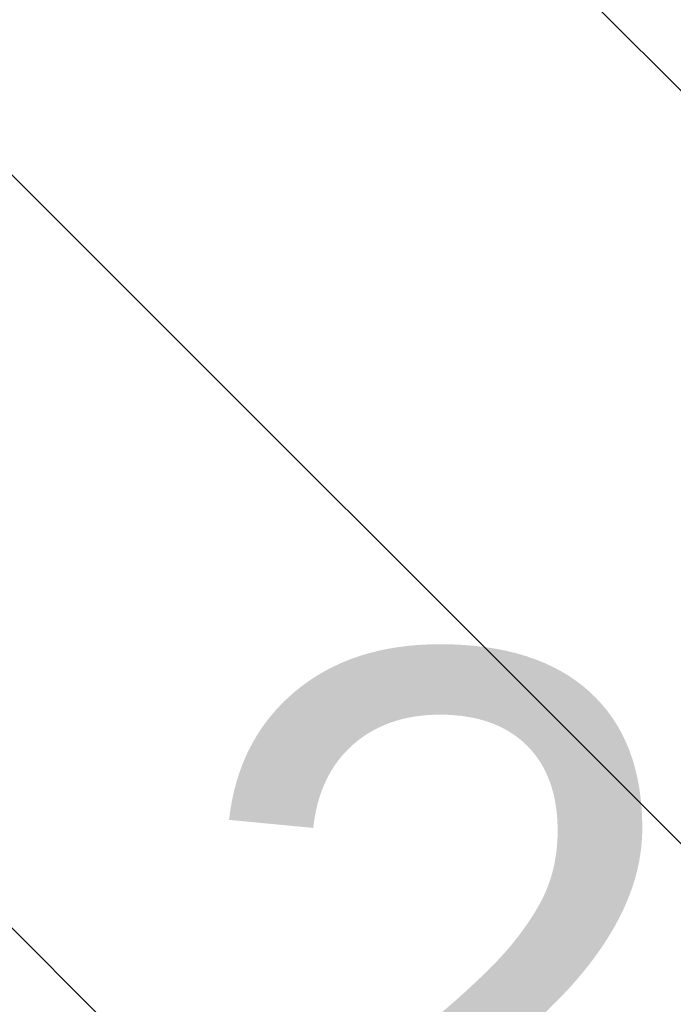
# Model space of a CAD drawing. Header units: metres. Extents: x 179483 to 180084, y 582739 to 582904.
# Tile 79 of 205: x 179764.05 to 179765.22, y 582815.83 to 582817.59. Entities that reach past the tile are written whole.
import ezdxf

# ---------------------------------------------------------------- set-up
doc = ezdxf.new("R2010")
doc.units = ezdxf.units.M
doc.layers.get('0').update_dxf_attribs({"linetype": 'CONTINUOUS', "lineweight": 9})
doc.layers.add('TA - VERDACHT_OBJECT', color=1, linetype='CONTINUOUS', lineweight=18)
doc.layers.add('TA - VRIJGEGEVEN TOT 4M-MV', color=3, linetype='CONTINUOUS', lineweight=18)
doc.styles.get("Standard").update_dxf_attribs({"font": 'arial.ttf'})

# ---------------------------------------------------------------- blocks, each defined once
blk = doc.blocks.new('Object')
at = {"color": 7}
blk.add_attdef('1', (-2.4803, 0.7741), '', height=1.2, dxfattribs=at)

msp = doc.modelspace()

# ---------------------------------------------------------------- hatches: boundary and pattern name
at = {"layer": 'TA - VRIJGEGEVEN TOT 4M-MV'}
h = msp.add_hatch(dxfattribs=at)
h.set_pattern_fill('ANSI31', color=256, scale=0.3, angle=90, style=0)
h.paths.add_polyline_path([(179736.9046, 582819.8328), (179732.6495, 582821.1255), (179729.8142, 582821.5339), (179723.2543, 582822.0152), (179721.5155, 582820.1667), (179722.115, 582819.3332), (179723.6414, 582817.8851), (179731.0262, 582815.827), (179733.221, 582815.6807), (179739.0409, 582815.4546), (179745.8884, 582815.3089), (179750.2592, 582814.7262), (179757.6523, 582813.382), (179757.6635, 582813.4305), (179760.3446, 582813.2541), (179760.589, 582813.2834), (179762.6917, 582813.0997), (179765.0358, 582812.9455), (179770.7591, 582813.0425), (179770.7193, 582813.4675), (179770.4538, 582814.5292), (179770.1154, 582816.2673), (179766.7819, 582817.4077), (179764.4538, 582817.7957), (179761.6407, 582817.8927), (179759.7006, 582817.7957), (179758.3655, 582818.4091), (179751.0073, 582818.9599), (179748.5537, 582819.2427), (179745.829, 582818.0867), (179742.3725, 582819.9551), (179741.8676, 582820.0133)])

# ---------------------------------------------------------------- block references
at = {"layer": 'TA - VERDACHT_OBJECT', "linetype": 'ByBlock'}
msp.add_blockref('Object', (179766.35, 582814.48), dxfattribs=at).add_auto_attribs({'1': ' 230'})

doc.saveas('drawing.dxf')
